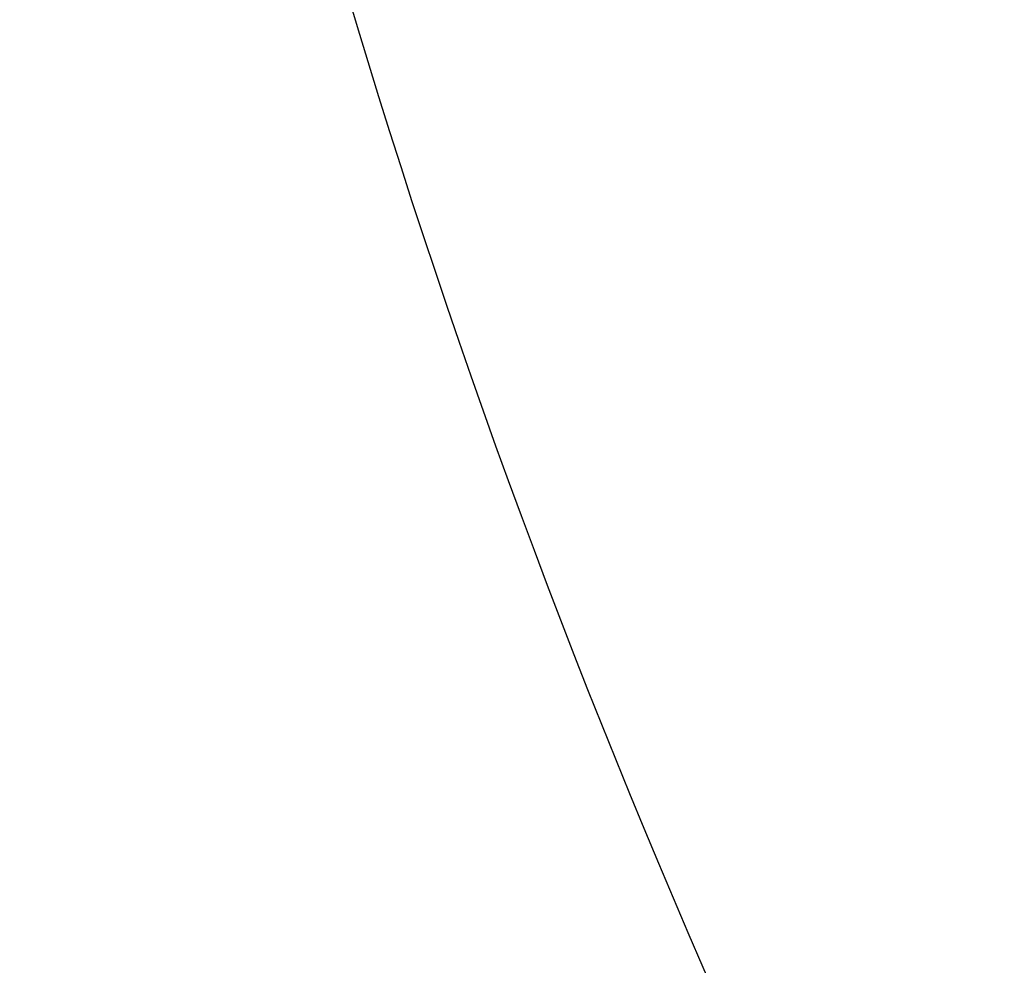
# Model space of a CAD drawing. Header units: millimetres. Extents: x -229 to 229, y -17 to 790.
# Tile 227 of 256: x -224.232 to -224.028, y 393.531 to 393.727. Entities that reach past the tile are written whole.
import ezdxf

# ---------------------------------------------------------------- set-up
doc = ezdxf.new("R2010")
doc.units = ezdxf.units.MM
doc.header["$MEASUREMENT"] = 0
doc.layers.add('Default', color=7, linetype='Continuous', true_color=0x000000)

# ---------------------------------------------------------------- blocks, each defined once
blk = doc.blocks.new('Block 01')
at = {"layer": 'Default'}
blk.add_open_spline([(-224.55314, 393.53412, 9.48788), (-224.46743, 394.40316, 9.45539), (-224.29401, 395.99256, 9.40606), (-224.02485, 398.29778, 9.31939), (-223.73293, 400.44997, 9.24922), (-223.39691, 402.59386, 9.18731), (-223.00524, 404.72587, 9.13842), (-222.54786, 406.84259, 9.10539), (-222.01298, 408.93818, 9.09148), (-221.38889, 411.00731, 9.09979), (-220.66403, 413.03974, 9.13152), (-219.82683, 415.02616, 9.18784), (-218.5518, 417.59855, 9.29373), (-216.64341, 420.6446, 9.48007), (-214.01856, 423.73632, 9.74935), (-211.65583, 425.90965, 9.99246), (-209.80172, 427.37208, 10.18274), (-207.8818, 428.74596, 10.37966), (-205.37656, 430.30522, 10.63677), (-202.247, 431.94975, 10.95894), (-199.02933, 433.40014, 11.29163), (-195.74837, 434.68423, 11.63299), (-192.42222, 435.82738, 11.98087), (-189.06308, 436.84975, 12.33411), (-185.68066, 437.76975, 12.69146), (-181.1473, 438.87735, 13.1723), (-175.45052, 440.07125, 13.77952), (-168.59014, 441.27032, 14.51369), (-161.71968, 442.28652, 15.25029), (-154.84749, 443.1564, 15.98718), (-147.97895, 443.90726, 16.72273), (-141.11743, 444.5597, 17.45577), (-134.26525, 445.12981, 18.18537), (-127.42392, 445.63011, 18.91083), (-120.5945, 446.0708, 19.63159), (-113.77772, 446.46, 20.3472), (-106.97406, 446.80446, 21.05731), (-100.18389, 447.1098, 21.76161), (-91.14859, 447.4709, 22.69259), (-79.88915, 447.84627, 23.84094), (-66.4339, 448.20016, 25.19152), (-53.03468, 448.47627, 26.51934), (-39.69134, 448.6877, 27.8032), (-26.40317, 448.84949, 29.11938), (-15.37588, 448.93773, 30.00418), (-7.6796, 449.00242, 30.97979), (-3.83853, 449.02447, 31.33848), (-1.64341, 449.03255, 31.47539), (-0.55, 449.03483, 31.51596), (0, 449.03546, 31.52797)], degree=3, knots=[1.835036, 1.835036, 1.835036, 1.835036, 4.607675, 6.911513, 9.215351, 11.519189, 13.823026, 16.126864, 18.430702, 20.73454, 23.038377, 25.342215, 27.646053, 32.253728, 36.861404, 40.655395, 42.55239, 44.449385, 48.243376, 52.037367, 55.831358, 59.625348, 63.419339, 67.21333, 71.007321, 74.801311, 82.389293, 89.977274, 97.565256, 105.153237, 112.741219, 120.3292, 127.917182, 135.505163, 143.093145, 150.681126, 158.269108, 165.857089, 173.445071, 188.621034, 203.796997, 218.97296, 234.148923, 249.324886, 264.500849, 272.08883, 275.882821, 277.779816, 279.676812, 279.676812, 279.676812, 279.676812], dxfattribs=at)

msp = doc.modelspace()

# ---------------------------------------------------------------- linework, layer by layer
at = {"layer": 'Default'}
msp.add_open_spline([(0, 406.54742, 270.51437), (-31.67226, 406.54742, 270.51437), (-57.44623, 406.46045, 268.85474), (-100.17675, 406.17025, 263.31747), (-117.15685, 405.96663, 259.43226), (-144.77364, 405.49122, 250.36086), (-155.42608, 405.21904, 245.16738), (-172.57223, 404.64829, 234.27672), (-179.06709, 404.34949, 228.57531), (-188.02429, 403.86564, 219.34283), (-191.08391, 403.67837, 215.76957), (-196.66907, 403.28278, 208.22137), (-199.21697, 403.07387, 204.23501), (-206.39241, 402.3814, 191.02194), (-210.46534, 401.83647, 180.62406), (-217.14038, 400.42647, 153.71966), (-219.735, 399.56343, 137.25186), (-222.39398, 397.88137, 105.15617), (-223.07297, 397.25643, 93.23176), (-223.76105, 396.19789, 73.03353), (-223.93524, 395.82479, 65.91442), (-224.16897, 395.03378, 50.8209), (-224.2285, 394.61556, 42.84094), (-224.2285, 393.85628, 28.353), (-224.12997, 393.54711, 22.45357), (-223.74437, 392.94352, 10.93639), (-223.45728, 392.64931, 5.3226), (-222.32781, 391.78979, -11.07808), (-221.21639, 391.24757, -21.42412), (-216.95122, 389.71587, -50.65073), (-212.85973, 388.82231, -67.70086), (-203.1909, 387.28594, -97.01661), (-197.62006, 386.64381, -109.26919), (-186.29463, 385.59255, -129.32848), (-180.54453, 385.18352, -137.13325), (-171.94917, 384.66314, -147.06257), (-168.77339, 384.49922, -150.19039), (-163.56391, 384.26388, -154.68098), (-161.74464, 384.18664, -156.15475), (-157.82934, 384.02743, -159.19265), (-155.74032, 383.9462, -160.74271), (-144.60494, 383.536, -168.56971), (-133.46315, 383.1943, -175.08974), (-105.64351, 382.57848, -186.84034), (-88.95446, 382.30465, -192.06532), (-49.28214, 381.91491, -199.50202), (-26.28724, 381.7993, -201.70798), (-0.00072, 381.7993, -201.70802)], degree=3, knots=[0, 0, 0, 0, 43.647499, 43.647499, 87.294997, 87.294997, 130.942496, 130.942496, 174.589995, 174.589995, 202.958226, 202.958226, 231.326457, 231.326457, 288.06292, 288.06292, 344.799382, 344.799382, 373.167614, 373.167614, 387.351729, 387.351729, 401.535845, 401.535845, 411.706357, 411.706357, 421.87687, 421.87687, 442.217895, 442.217895, 482.899946, 482.899946, 523.581996, 523.581996, 564.264047, 564.264047, 592.232087, 592.232087, 606.216107, 606.216107, 620.200127, 620.200127, 676.136207, 676.136207, 732.072287, 732.072287, 788.00786, 788.00786, 788.00786, 788.00786], dxfattribs=at)

# ---------------------------------------------------------------- block references
msp.add_blockref('Block 01', (0, 0), dxfattribs=at)

doc.saveas('drawing.dxf')
